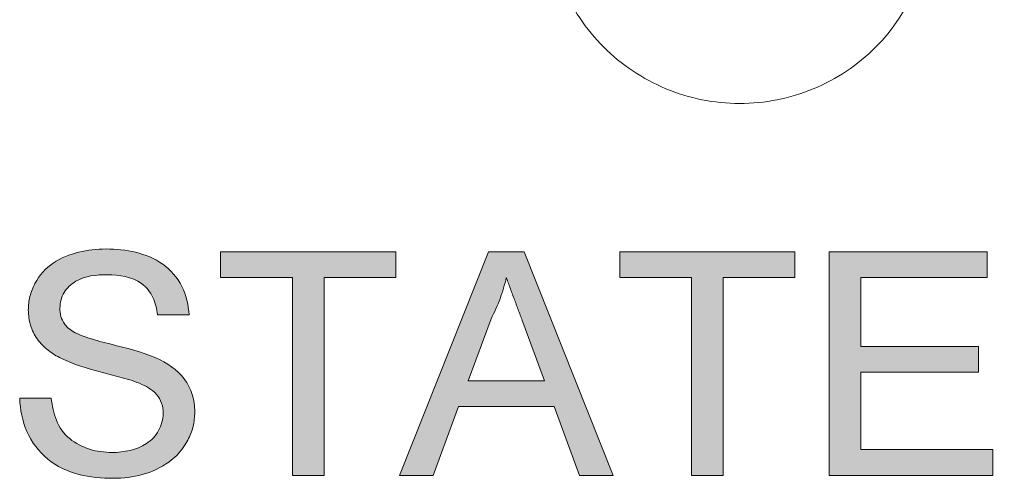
# Model space of a CAD drawing. Header units: millimetres. Extents: x 216 to 455, y 70 to 254.
# Tile 32 of 69: x 379.44 to 385.09, y 175.11 to 177.74. Entities that reach past the tile are written whole.
import ezdxf

# ---------------------------------------------------------------- set-up
doc = ezdxf.new("R2010")
doc.units = ezdxf.units.MM

msp = doc.modelspace()

# ---------------------------------------------------------------- hatches: boundary and pattern name
h = msp.add_hatch(color=256)
edge = h.paths.add_edge_path()
edge.add_line((389.2078, 176.411), (389.0267, 176.411))
edge.add_line((389.0267, 176.411), (389.0267, 175.6722))
edge.add_spline(control_points=[(389.0267, 175.6722), (389.0272, 175.5997), (389.0309, 175.5275), (389.0583, 175.385), (389.0838, 175.3138), (389.1757, 175.2032), (389.2403, 175.1632), (389.3783, 175.1176), (389.4508, 175.1115), (389.5237, 175.1104)], knot_values=[0, 0, 0, 0, 0.25, 0.25, 0.5, 0.5, 0.75, 0.75, 1, 1, 1, 1], degree=3, periodic=0)
edge.add_spline(control_points=[(389.5237, 175.1104), (389.5957, 175.1113), (389.6674, 175.1185), (389.8039, 175.1662), (389.8649, 175.2083), (389.9575, 175.3173), (389.9834, 175.3878), (390.0107, 175.5288), (390.0136, 175.6004), (390.0145, 175.6722)], knot_values=[0, 0, 0, 0, 0.25, 0.25, 0.5, 0.5, 0.75, 0.75, 1, 1, 1, 1], degree=3, periodic=0)
edge.add_line((390.0145, 175.6722), (390.0145, 176.411))
edge.add_line((390.0145, 176.411), (389.8334, 176.411))
edge.add_line((389.8334, 176.411), (389.8334, 175.6807))
edge.add_spline(control_points=[(389.8334, 175.6807), (389.8326, 175.6301), (389.831, 175.5795), (389.8163, 175.4792), (389.8046, 175.4287), (389.7523, 175.3424), (389.7073, 175.312), (389.6116, 175.28), (389.5603, 175.2759), (389.5095, 175.2751)], knot_values=[0, 0, 0, 0, 0.25, 0.25, 0.5, 0.5, 0.75, 0.75, 1, 1, 1, 1], degree=3, periodic=0)
edge.add_spline(control_points=[(389.5095, 175.2751), (389.4605, 175.2763), (389.411, 175.2823), (389.3215, 175.3216), (389.2825, 175.3542), (389.2313, 175.438), (389.221, 175.4871), (389.2094, 175.5834), (389.2082, 175.632), (389.2078, 175.6807)], knot_values=[0, 0, 0, 0, 0.25, 0.25, 0.5, 0.5, 0.75, 0.75, 1, 1, 1, 1], degree=3, periodic=0)
edge.add_line((389.2078, 175.6807), (389.2078, 176.411))
h.paths.add_polyline_path([(387.6656, 175.1269), (387.8578, 175.1269), (388.0039, 175.522), (388.5513, 175.522), (388.6974, 175.1269), (388.8896, 175.1269), (388.3797, 176.411), (388.1755, 176.411)])
h.paths.add_polyline_path([(383.4784, 176.2629), (383.89, 176.2629), (383.89, 176.411), (382.8858, 176.411), (382.8858, 176.2629), (383.2973, 176.2629), (383.2973, 175.1269), (383.4784, 175.1269)])
h.paths.add_polyline_path([(385.9809, 176.411), (385.6187, 175.1269), (385.7548, 175.1269), (386.117, 176.411)])
h.paths.add_polyline_path([(384.9931, 176.2629), (384.9931, 176.411), (384.0876, 176.411), (384.0876, 175.1269), (385.026, 175.1269), (385.026, 175.2751), (384.2687, 175.2751), (384.2687, 175.7196), (384.9437, 175.7196), (384.9437, 175.8677), (384.2687, 175.8677), (384.2687, 176.2629)])
h.paths.add_polyline_path([(387.6108, 176.2629), (387.6108, 176.411), (386.7547, 176.411), (386.7547, 175.1269), (386.9358, 175.1269), (386.9358, 175.7031), (387.512, 175.7031), (387.512, 175.8513), (386.9358, 175.8513), (386.9358, 176.2629)])
edge = h.paths.add_edge_path(flags=16)
edge.add_line((388.0584, 175.6702), (388.1899, 176.0257))
edge.add_spline(control_points=[(388.1899, 176.0257), (388.1993, 176.0446), (388.2088, 176.0635), (388.2175, 176.0827), (388.2262, 176.102), (388.2341, 176.1216), (388.2414, 176.1414), (388.2488, 176.1612), (388.2557, 176.1811), (388.2617, 176.2014), (388.2676, 176.2217), (388.2726, 176.2423), (388.2776, 176.2629)], knot_values=[0, 0, 0, 0, 0.000063, 0.000063, 0.000063, 0.000127, 0.000127, 0.000127, 0.00019, 0.00019, 0.00019, 0.000254, 0.000254, 0.000254, 0.000254], degree=3, periodic=0)
edge.add_spline(control_points=[(388.2776, 176.2629), (388.2853, 176.2415), (388.2935, 176.2204), (388.3013, 176.1991), (388.3091, 176.1778), (388.3168, 176.1565), (388.3248, 176.1353), (388.3327, 176.1141), (388.3405, 176.0927), (388.3484, 176.0715), (388.3563, 176.0502), (388.3642, 176.029), (388.372, 176.0077)], knot_values=[0, 0, 0, 0, 0.000068, 0.000068, 0.000068, 0.000136, 0.000136, 0.000136, 0.000204, 0.000204, 0.000204, 0.000272, 0.000272, 0.000272, 0.000272], degree=3, periodic=0)
edge.add_line((388.372, 176.0077), (388.4968, 175.6702))
edge.add_line((388.4968, 175.6702), (388.0584, 175.6702))
h.paths.add_polyline_path([(392.2041, 176.411), (391.1999, 176.411), (391.1999, 176.2629), (391.6115, 176.2629), (391.6115, 175.1269), (391.7926, 175.1269), (391.7926, 176.2629), (392.2041, 176.2629)])
h.paths.add_polyline_path([(390.3108, 175.1269), (391.1011, 175.1269), (391.1011, 175.2751), (390.4919, 175.2751), (390.4919, 176.411), (390.3108, 176.411)])
edge = h.paths.add_edge_path()
edge.add_line((379.626, 175.5714), (379.4449, 175.5714))
edge.add_spline(control_points=[(379.4449, 175.5714), (379.4475, 175.5047), (379.459, 175.4401), (379.514, 175.3178), (379.5546, 175.2628), (379.6572, 175.1779), (379.7199, 175.1499), (379.8483, 175.1164), (379.9157, 175.111), (379.9828, 175.1104)], knot_values=[0, 0, 0, 0, 0.25, 0.25, 0.5, 0.5, 0.75, 0.75, 1, 1, 1, 1], degree=3, periodic=0)
edge.add_spline(control_points=[(379.9828, 175.1104), (380.0388, 175.1118), (380.0942, 175.1171), (380.2015, 175.1466), (380.2538, 175.17), (380.3448, 175.236), (380.3823, 175.2792), (380.4218, 175.3542), (380.4318, 175.3803), (380.4458, 175.4345), (380.448, 175.4631), (380.4491, 175.4914)], knot_values=[0, 0, 0, 0, 0.25, 0.25, 0.5, 0.5, 0.75, 0.75, 0.875, 0.875, 1, 1, 1, 1], degree=3, periodic=0)
edge.add_spline(control_points=[(380.4491, 175.4914), (380.4486, 175.5254), (380.4448, 175.5589), (380.4242, 175.6236), (380.4084, 175.6539), (380.3482, 175.7354), (380.2885, 175.7733), (380.2264, 175.8019)], knot_values=[0, 0, 0, 0, 0.25, 0.25, 0.5, 0.5, 1, 1, 1, 1], degree=3, periodic=0)
edge.add_spline(control_points=[(380.2264, 175.8019), (380.1438, 175.8364), (380.0569, 175.8582), (379.9268, 175.8907), (379.8835, 175.9017), (379.7987, 175.9298), (379.7557, 175.945), (379.7214, 175.9742)], knot_values=[0, 0, 0, 0, 0.5, 0.5, 0.75, 0.75, 1, 1, 1, 1], degree=3, periodic=0)
edge.add_spline(control_points=[(379.7214, 175.9742), (379.7143, 175.9818), (379.7072, 175.9895), (379.7013, 175.998), (379.6925, 176.0106), (379.6861, 176.025), (379.6817, 176.0397), (379.6772, 176.0552), (379.676, 176.0716), (379.6754, 176.0877)], knot_values=[0, 0, 0, 0, 0.000031, 0.000031, 0.000031, 0.000078, 0.000078, 0.000078, 0.000127, 0.000127, 0.000127, 0.000127], degree=3, periodic=0)
edge.add_spline(control_points=[(379.6754, 176.0877), (379.6762, 176.1191), (379.6836, 176.1504), (379.7164, 176.2032), (379.7395, 176.2257), (379.8205, 176.2738), (379.8849, 176.2789), (379.9473, 176.2793)], knot_values=[0, 0, 0, 0, 0.25, 0.25, 0.5, 0.5, 1, 1, 1, 1], degree=3, periodic=0)
edge.add_spline(control_points=[(379.9473, 176.2793), (380.0163, 176.2778), (380.0879, 176.2694), (380.1723, 176.2074), (380.1942, 176.1796), (380.2234, 176.1175), (380.2308, 176.0832), (380.2351, 176.0488)], knot_values=[0, 0, 0, 0, 0.5, 0.5, 0.75, 0.75, 1, 1, 1, 1], degree=3, periodic=0)
edge.add_line((380.2351, 176.0488), (380.4162, 176.0488))
edge.add_spline(control_points=[(380.4162, 176.0488), (380.4123, 176.1056), (380.4008, 176.1619), (380.3492, 176.2629), (380.3112, 176.3072), (380.219, 176.3728), (380.1648, 176.3941), (380.0547, 176.422), (379.9972, 176.4262), (379.9401, 176.4275)], knot_values=[0, 0, 0, 0, 0.25, 0.25, 0.5, 0.5, 0.75, 0.75, 1, 1, 1, 1], degree=3, periodic=0)
edge.add_spline(control_points=[(379.9401, 176.4275), (379.887, 176.4261), (379.8343, 176.4219), (379.7318, 176.3961), (379.6813, 176.3766), (379.5933, 176.3162), (379.5571, 176.276), (379.5201, 176.2055), (379.5104, 176.1809), (379.4972, 176.1291), (379.4953, 176.1025), (379.4943, 176.0759)], knot_values=[0, 0, 0, 0, 0.25, 0.25, 0.5, 0.5, 0.75, 0.75, 0.875, 0.875, 1, 1, 1, 1], degree=3, periodic=0)
edge.add_spline(control_points=[(379.4943, 176.0759), (379.4952, 176.046), (379.4985, 176.0167), (379.5159, 175.9604), (379.5293, 175.9331), (379.5637, 175.8851), (379.5849, 175.8635), (379.6317, 175.827), (379.6576, 175.8124), (379.6838, 175.7983)], knot_values=[0, 0, 0, 0, 0.25, 0.25, 0.5, 0.5, 0.75, 0.75, 1, 1, 1, 1], degree=3, periodic=0)
edge.add_spline(control_points=[(379.6838, 175.7983), (379.7542, 175.7635), (379.83, 175.7424), (379.9436, 175.7121), (379.9815, 175.7022), (380.057, 175.6813), (380.0948, 175.671), (380.1312, 175.656)], knot_values=[0, 0, 0, 0, 0.5, 0.5, 0.75, 0.75, 1, 1, 1, 1], degree=3, periodic=0)
edge.add_spline(control_points=[(380.1312, 175.656), (380.1673, 175.6403), (380.2033, 175.6218), (380.242, 175.5774), (380.252, 175.5598), (380.2654, 175.5228), (380.2671, 175.5026), (380.268, 175.4827)], knot_values=[0, 0, 0, 0, 0.5, 0.5, 0.75, 0.75, 1, 1, 1, 1], degree=3, periodic=0)
edge.add_spline(control_points=[(380.268, 175.4827), (380.2666, 175.4483), (380.2582, 175.4144), (380.2249, 175.3546), (380.2006, 175.329), (380.1144, 175.2723), (380.0438, 175.2599), (379.9748, 175.2586)], knot_values=[0, 0, 0, 0, 0.25, 0.25, 0.5, 0.5, 1, 1, 1, 1], degree=3, periodic=0)
edge.add_spline(control_points=[(379.9748, 175.2586), (379.9311, 175.2599), (379.888, 175.2643), (379.8054, 175.2904), (379.7656, 175.3107), (379.6974, 175.3662), (379.6715, 175.4033), (379.6394, 175.4844), (379.6313, 175.5278), (379.626, 175.5714)], knot_values=[0, 0, 0, 0, 0.25, 0.25, 0.5, 0.5, 0.75, 0.75, 1, 1, 1, 1], degree=3, periodic=0)
h.paths.add_polyline_path([(382.1333, 176.411), (381.6235, 175.1269), (381.8156, 175.1269), (381.9617, 175.522), (382.5092, 175.522), (382.6553, 175.1269), (382.8474, 175.1269), (382.3376, 176.411)])
h.paths.add_polyline_path([(381.0089, 175.1269), (381.19, 175.1269), (381.19, 176.2629), (381.6016, 176.2629), (381.6016, 176.411), (380.5973, 176.411), (380.5973, 176.2629), (381.0089, 176.2629)])
edge = h.paths.add_edge_path(flags=16)
edge.add_line((382.0163, 175.6702), (382.1477, 176.0257))
edge.add_spline(control_points=[(382.1477, 176.0257), (382.1572, 176.0446), (382.1667, 176.0635), (382.1754, 176.0827), (382.1841, 176.102), (382.1919, 176.1216), (382.1993, 176.1414), (382.2067, 176.1612), (382.2136, 176.1811), (382.2195, 176.2014), (382.2255, 176.2217), (382.2305, 176.2423), (382.2354, 176.2629)], knot_values=[0, 0, 0, 0, 0.000063, 0.000063, 0.000063, 0.000127, 0.000127, 0.000127, 0.00019, 0.00019, 0.00019, 0.000254, 0.000254, 0.000254, 0.000254], degree=3, periodic=0)
edge.add_spline(control_points=[(382.2354, 176.2629), (382.2431, 176.2415), (382.2513, 176.2204), (382.2591, 176.1991), (382.2669, 176.1778), (382.2746, 176.1565), (382.2826, 176.1353), (382.2906, 176.1141), (382.2983, 176.0927), (382.3062, 176.0715), (382.3142, 176.0502), (382.322, 176.029), (382.3299, 176.0077)], knot_values=[0, 0, 0, 0, 0.000068, 0.000068, 0.000068, 0.000136, 0.000136, 0.000136, 0.000204, 0.000204, 0.000204, 0.000272, 0.000272, 0.000272, 0.000272], degree=3, periodic=0)
edge.add_line((382.3299, 176.0077), (382.4546, 175.6702))
edge.add_line((382.4546, 175.6702), (382.0163, 175.6702))
edge = h.paths.add_edge_path()
edge.add_line((384.7111, 175.1269), (384.9033, 175.1269))
edge.add_line((383.8002, 175.1269), (383.9813, 175.1269))

# ---------------------------------------------------------------- linework, layer by layer
at = {"color": 7, "linetype": 'Continuous', "lineweight": 15}
for p, q in [((380.5973, 176.411), (380.5973, 176.2629)), ((381.6016, 176.411), (380.5973, 176.411)), ((381.6016, 176.2629), (381.6016, 176.411)), ((382.1333, 176.411), (381.6235, 175.1269)), ((382.3376, 176.411), (382.1333, 176.411)), ((382.8474, 175.1269), (382.3376, 176.411)), ((382.8858, 176.411), (382.8858, 176.2629)), ((383.89, 176.411), (382.8858, 176.411)), ((383.89, 176.2629), (383.89, 176.411)), ((384.9931, 176.411), (384.0876, 176.411)), ((384.0876, 176.411), (384.0876, 175.1269)), ((384.9931, 176.2629), (384.9931, 176.411)), ((380.5973, 176.2629), (381.0089, 176.2629)), ((381.0089, 176.2629), (381.0089, 175.1269)), ((381.19, 175.1269), (381.19, 176.2629)), ((381.19, 176.2629), (381.6016, 176.2629)), ((382.8858, 176.2629), (383.2973, 176.2629)), ((383.2973, 176.2629), (383.2973, 175.1269)), ((383.4784, 176.2629), (383.89, 176.2629)), ((383.4784, 175.1269), (383.4784, 176.2629)), ((384.2687, 175.8677), (384.2687, 176.2629)), ((384.2687, 176.2629), (384.9931, 176.2629)), ((380.2351, 176.0488), (380.4162, 176.0488)), ((382.0163, 175.6702), (382.1477, 176.0257)), ((382.3299, 176.0077), (382.4546, 175.6702)), ((384.9437, 175.8677), (384.2687, 175.8677)), ((384.9437, 175.7196), (384.9437, 175.8677)), ((384.2687, 175.2751), (384.2687, 175.7196)), ((384.2687, 175.7196), (384.9437, 175.7196)), ((382.4546, 175.6702), (382.0163, 175.6702)), ((379.626, 175.5714), (379.4449, 175.5714)), ((381.8156, 175.1269), (381.9617, 175.522)), ((381.9617, 175.522), (382.5092, 175.522)), ((382.5092, 175.522), (382.6553, 175.1269)), ((385.026, 175.2751), (384.2687, 175.2751)), ((385.026, 175.1269), (385.026, 175.2751)), ((381.0089, 175.1269), (381.19, 175.1269)), ((381.6235, 175.1269), (381.8156, 175.1269)), ((382.6553, 175.1269), (382.8474, 175.1269)), ((383.2973, 175.1269), (383.4784, 175.1269)), ((384.0876, 175.1269), (385.026, 175.1269))]:
    msp.add_line(p, q, dxfattribs=at)
at = {"lineweight": 15}
msp.add_line((384.7111, 175.1269), (384.9033, 175.1269), dxfattribs=at)
msp.add_open_spline([(384.6757, 178.364), (384.6757, 178.5095), (384.6471, 178.6522), (384.5366, 178.9189), (384.4549, 179.0411), (384.2516, 179.2445), (384.1287, 179.3266), (383.8635, 179.4367), (383.7184, 179.4656), (383.4308, 179.4658), (383.2862, 179.4372), (383.0194, 179.3268), (382.8979, 179.2459), (382.6922, 179.0403), (382.6114, 178.919), (382.5009, 178.6521), (382.4723, 178.508), (382.4722, 178.2207), (382.501, 178.0759), (382.6105, 177.8108), (382.6925, 177.6877), (382.8954, 177.4843), (383.0177, 177.4022), (383.2842, 177.2914), (383.4275, 177.2625), (383.7182, 177.2622), (383.8614, 177.2907), (384.1289, 177.4013), (384.2509, 177.483), (384.5562, 177.788), (384.6757, 178.0731), (384.6757, 178.364)], degree=3, knots=[0, 0, 0, 0, 0.0625, 0.0625, 0.125, 0.125, 0.1875, 0.1875, 0.25, 0.25, 0.3125, 0.3125, 0.375, 0.375, 0.4375, 0.4375, 0.5, 0.5, 0.5625, 0.5625, 0.625, 0.625, 0.6875, 0.6875, 0.75, 0.75, 0.8125, 0.8125, 0.875, 0.875, 1, 1, 1, 1], dxfattribs=at)
at = {"color": 7, "linetype": 'Continuous', "lineweight": 15}
for points, knots in [([(379.9401, 176.4275), (379.887, 176.4261), (379.8343, 176.4219), (379.7318, 176.3961), (379.6813, 176.3766), (379.5933, 176.3162), (379.5571, 176.276), (379.5201, 176.2055), (379.5104, 176.1809), (379.4972, 176.1291), (379.4953, 176.1025), (379.4943, 176.0759)], [0, 0, 0, 0, 0.25, 0.25, 0.5, 0.5, 0.75, 0.75, 0.875, 0.875, 1, 1, 1, 1]), ([(380.4162, 176.0488), (380.4123, 176.1056), (380.4008, 176.1619), (380.3492, 176.2629), (380.3112, 176.3072), (380.219, 176.3728), (380.1648, 176.3941), (380.0547, 176.422), (379.9972, 176.4262), (379.9401, 176.4275)], [0, 0, 0, 0, 0.25, 0.25, 0.5, 0.5, 0.75, 0.75, 1, 1, 1, 1]), ([(379.6754, 176.0877), (379.6762, 176.1191), (379.6836, 176.1504), (379.7164, 176.2032), (379.7395, 176.2257), (379.8205, 176.2738), (379.8849, 176.2789), (379.9473, 176.2793)], [0, 0, 0, 0, 0.25, 0.25, 0.5, 0.5, 1, 1, 1, 1]), ([(379.9473, 176.2793), (380.0163, 176.2778), (380.0879, 176.2694), (380.1723, 176.2074), (380.1942, 176.1796), (380.2234, 176.1175), (380.2308, 176.0832), (380.2351, 176.0488)], [0, 0, 0, 0, 0.5, 0.5, 0.75, 0.75, 1, 1, 1, 1]), ([(382.1477, 176.0257), (382.1572, 176.0446), (382.1667, 176.0635), (382.1754, 176.0827), (382.1841, 176.102), (382.1919, 176.1216), (382.1993, 176.1414), (382.2067, 176.1612), (382.2136, 176.1811), (382.2195, 176.2014), (382.2255, 176.2217), (382.2305, 176.2423), (382.2354, 176.2629)], [0, 0, 0, 0, 0.0000634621, 0.0000634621, 0.0000634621, 0.0001269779, 0.0001269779, 0.0001269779, 0.0001903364, 0.0001903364, 0.0001903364, 0.0002539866, 0.0002539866, 0.0002539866, 0.0002539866]), ([(382.2354, 176.2629), (382.2431, 176.2415), (382.2513, 176.2204), (382.2591, 176.1991), (382.2669, 176.1778), (382.2746, 176.1565), (382.2826, 176.1353), (382.2906, 176.1141), (382.2983, 176.0927), (382.3062, 176.0715), (382.3142, 176.0502), (382.322, 176.029), (382.3299, 176.0077)], [0, 0, 0, 0, 0.0000681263, 0.0000681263, 0.0000681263, 0.0001362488, 0.0001362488, 0.0001362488, 0.0002043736, 0.0002043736, 0.0002043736, 0.0002724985, 0.0002724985, 0.0002724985, 0.0002724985]), ([(379.4943, 176.0759), (379.4952, 176.046), (379.4985, 176.0167), (379.5159, 175.9604), (379.5293, 175.9331), (379.5637, 175.8851), (379.5849, 175.8635), (379.6317, 175.827), (379.6576, 175.8124), (379.6838, 175.7983)], [0, 0, 0, 0, 0.25, 0.25, 0.5, 0.5, 0.75, 0.75, 1, 1, 1, 1]), ([(379.7214, 175.9742), (379.7143, 175.9818), (379.7072, 175.9895), (379.7013, 175.998), (379.6925, 176.0106), (379.6861, 176.025), (379.6817, 176.0397), (379.6772, 176.0552), (379.676, 176.0716), (379.6754, 176.0877)], [0, 0, 0, 0, 0.0000311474, 0.0000311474, 0.0000311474, 0.0000778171, 0.0000778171, 0.0000778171, 0.000126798, 0.000126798, 0.000126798, 0.000126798]), ([(380.2264, 175.8019), (380.1438, 175.8364), (380.0569, 175.8582), (379.9268, 175.8907), (379.8835, 175.9017), (379.7987, 175.9298), (379.7557, 175.945), (379.7214, 175.9742)], [0, 0, 0, 0, 0.5, 0.5, 0.75, 0.75, 1, 1, 1, 1]), ([(379.6838, 175.7983), (379.7542, 175.7635), (379.83, 175.7424), (379.9436, 175.7121), (379.9815, 175.7022), (380.057, 175.6813), (380.0948, 175.671), (380.1312, 175.656)], [0, 0, 0, 0, 0.5, 0.5, 0.75, 0.75, 1, 1, 1, 1]), ([(380.4491, 175.4914), (380.4486, 175.5254), (380.4448, 175.5589), (380.4242, 175.6236), (380.4084, 175.6539), (380.3482, 175.7354), (380.2885, 175.7733), (380.2264, 175.8019)], [0, 0, 0, 0, 0.25, 0.25, 0.5, 0.5, 1, 1, 1, 1]), ([(380.1312, 175.656), (380.1673, 175.6403), (380.2033, 175.6218), (380.242, 175.5774), (380.252, 175.5598), (380.2654, 175.5228), (380.2671, 175.5026), (380.268, 175.4827)], [0, 0, 0, 0, 0.5, 0.5, 0.75, 0.75, 1, 1, 1, 1]), ([(379.4449, 175.5714), (379.4475, 175.5047), (379.459, 175.4401), (379.514, 175.3178), (379.5546, 175.2628), (379.6572, 175.1779), (379.7199, 175.1499), (379.8483, 175.1164), (379.9157, 175.111), (379.9828, 175.1104)], [0, 0, 0, 0, 0.25, 0.25, 0.5, 0.5, 0.75, 0.75, 1, 1, 1, 1]), ([(379.9748, 175.2586), (379.9311, 175.2599), (379.888, 175.2643), (379.8054, 175.2904), (379.7656, 175.3107), (379.6974, 175.3662), (379.6715, 175.4033), (379.6394, 175.4844), (379.6313, 175.5278), (379.626, 175.5714)], [0, 0, 0, 0, 0.25, 0.25, 0.5, 0.5, 0.75, 0.75, 1, 1, 1, 1]), ([(379.9828, 175.1104), (380.0388, 175.1118), (380.0942, 175.1171), (380.2015, 175.1466), (380.2538, 175.17), (380.3448, 175.236), (380.3823, 175.2792), (380.4218, 175.3542), (380.4318, 175.3803), (380.4458, 175.4345), (380.448, 175.4631), (380.4491, 175.4914)], [0, 0, 0, 0, 0.25, 0.25, 0.5, 0.5, 0.75, 0.75, 0.875, 0.875, 1, 1, 1, 1]), ([(380.268, 175.4827), (380.2666, 175.4483), (380.2582, 175.4144), (380.2249, 175.3546), (380.2006, 175.329), (380.1144, 175.2723), (380.0438, 175.2599), (379.9748, 175.2586)], [0, 0, 0, 0, 0.25, 0.25, 0.5, 0.5, 1, 1, 1, 1])]:
    msp.add_open_spline(points, degree=3, knots=knots, dxfattribs=at)

doc.saveas('drawing.dxf')
